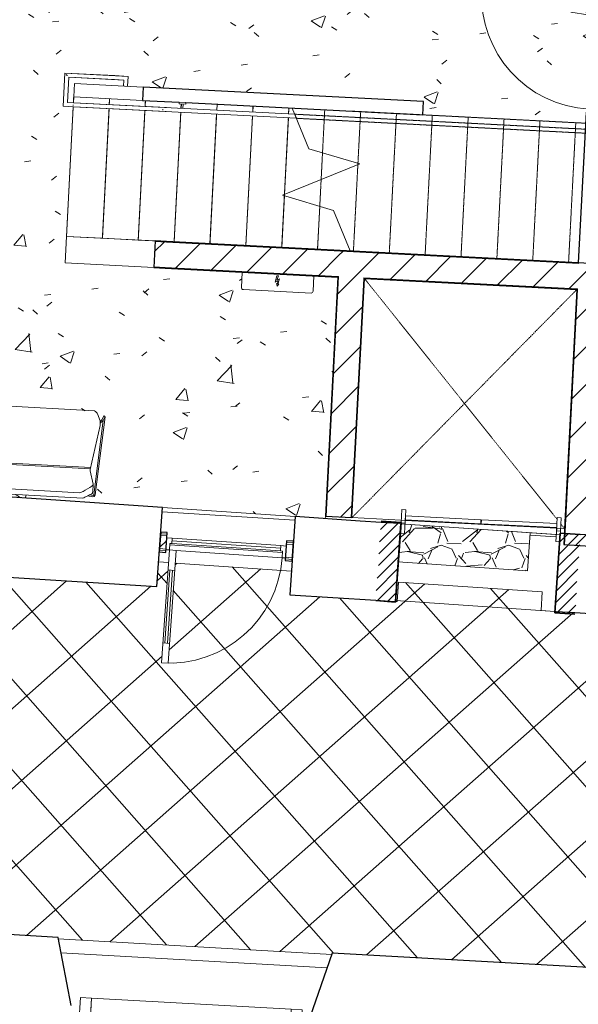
# Model space of a CAD drawing. Header units: millimetres. Extents: x 853417 to 929373, y -433185 to -369260.
# Tile 164 of 228: x 898548 to 902748, y -386906 to -379505. Entities that reach past the tile are written whole.
import ezdxf

# ---------------------------------------------------------------- set-up
doc = ezdxf.new("R2010")
doc.units = ezdxf.units.MM
doc.linetypes.add('__Kriipsjoon', pattern=[2, 1, -1])
doc.linetypes.add('Overhead', pattern=[3.96875, 2.38125, -1.5875])
for name, color, linetype, lineweight in [('E-ELEC-EQPM', 7, 'Continuous', 9), ('I-FURN', 7, 'Continuous', 9), ('KOKO-DETL-GENF', 7, 'Continuous', 9), ('KOKO-DOOR', 7, 'Continuous', 9), ('KOKO-FLOR', 7, 'Continuous', 9), ('KOKO-FLOR-HRAL', 7, 'Continuous', 9), ('KOKO-FLOR-PATT', 7, 'Continuous', 9), ('KOKO-GLAZ-CWMG', 7, 'Continuous', 9), ('KOKO-STRS', 7, 'Continuous', 9), ('KOKO-STRS-MBND', 7, 'Overhead', 9), ('KOKO-WALL', 7, 'Continuous', 9), ('KOKO-WALL-PATT', 7, 'Continuous', 25), ('KOKO_WALL', 7, 'Continuous', 9), ('KOKO_WINDOWS', 7, 'Continuous', 9)]:
    doc.layers.add(name, color=color, linetype=linetype, lineweight=lineweight)
doc.layers.add('KOKO-DETL', color=7, linetype='Continuous', lineweight=9, true_color=0x00a600)
pattern_1 = [(45, (463824.66, -1284242.16), (-141.421356, 141.421356), [])]
pattern_2 = [(228.92, (375569.126, 928468.094), (45.2275688, -39.4267298), [])]

# ---------------------------------------------------------------- blocks, each defined once
blk = doc.blocks.new('Ol_olev välissein 5 - VS-02-2537239-1 korrus_SA_kunstihanke plaan')
at = {"layer": 'KOKO-WALL', "lineweight": 25}
for p, q in [((415075.2, 890465.6), (414874.1, 888197.9)), ((414874.1, 888197.9), (415354.1, 888013.6)), ((415206.8, 886222.1), (414691.7, 886140.6)), ((414691.7, 886140.6), (414538.8, 884416.9))]:
    blk.add_line(p, q, dxfattribs=at)
at = {"layer": 'KOKO_WALL'}
blk.add_line((414984, 888155.7), (414808.7, 886159.1), dxfattribs=at)
blk = doc.blocks.new('Välisaken puit 5x4 - A-10a_proj-6591730-1 korrus_SA_kunstihanke plaan')
at = {"layer": 'KOKO_WINDOWS'}
for p, q in [((-751, 337.5), (-835, 337.5)), ((-835, 337.5), (-835, 143.5)), ((-751, 143.5), (-751, 337.5)), ((-751, 337.5), (-28, 337.5)), ((-28, 337.5), (-751, 337.5)), ((-751, 337.5), (-28, 337.5)), ((-28, 316.5), (-751, 316.5)), ((-751, 316.5), (-751, 272.5)), ((28, 337.5), (-28, 337.5)), ((-28, 337.5), (-28, 272.5)), ((-28, 272.5), (-28, 316.5)), ((28, 272.5), (28, 337.5)), ((28, 337.5), (751, 337.5)), ((751, 337.5), (28, 337.5)), ((28, 337.5), (751, 337.5)), ((751, 316.5), (28, 316.5)), ((28, 316.5), (28, 272.5)), ((835, 337.5), (751, 337.5)), ((751, 337.5), (751, 143.5)), ((751, 272.5), (751, 316.5)), ((835, 143.5), (835, 337.5)), ((-751, 272.5), (-28, 272.5)), ((751, 272.5), (-751, 272.5)), ((-751, 272.5), (-751, 143.5)), ((-28, 272.5), (28, 272.5)), ((28, 272.5), (751, 272.5)), ((751, 143.5), (751, 272.5)), ((-835, 143.5), (-751, 143.5)), ((-751, 143.5), (751, 143.5)), ((751, 143.5), (835, 143.5))]:
    blk.add_line(p, q, dxfattribs=at)
blk = doc.blocks.new('KOKO_Single - 900 x 2100mm TERAS-3999619-1 korrus_SA_kunstihanke plaan')
at = {"layer": 'KOKO-DOOR'}
for p, q in [((425, 930), (375, 930)), ((375, 930), (375, 80)), ((425, 80), (425, 930)), ((-425, 80), (-450, 80)), ((-425, 30), (-425, 80)), ((375, 80), (425, 80)), ((450, 80), (425, 80)), ((425, 80), (425, 30)), ((-410, 30), (-425, 30)), ((-410, -10), (-410, 30)), ((425, 30), (410, 30)), ((410, 30), (410, -10)), ((-450, -10), (-410, -10)), ((410, -10), (450, -10))]:
    blk.add_line(p, q, dxfattribs=at)
blk.add_arc((425, 80), 850, 90, 180, dxfattribs=at)
blk = doc.blocks.new('Ol_olev sisesein 10 - SS-01-3354396-1 korrus_SA_kunstihanke plaan')
at = {"layer": 'KOKO-WALL', "lineweight": 25}
for p, q in [((411855.5, 890862.3), (411786.5, 890121.9)), ((412374.9, 890101.6), (412441.4, 890807)), ((411786.5, 890121.9), (411776.4, 890013.3)), ((412361.6, 889960.8), (412374.9, 890101.6)), ((411776.1, 890011), (412360.8, 889952.3)), ((412360.8, 889952.3), (412361.4, 889958.6)), ((411664.1, 888808.9), (411650.8, 888666.8)), ((411664.8, 888816.2), (411664.4, 888812)), ((412248.1, 888757.6), (411664.8, 888816.2)), ((412234.1, 888608.2), (412247.6, 888751.2)), ((412247.9, 888755.2), (412248.1, 888757.6)), ((411650.8, 888666.8), (411636.3, 888511.1)), ((412173.2, 887963.2), (412234.1, 888608.2)), ((411636.3, 888511.1), (411587.2, 888022)), ((411587.2, 888022), (412173.2, 887963.2)), ((411487.2, 887027), (411294.9, 885112.5)), ((412079.4, 886967.6), (411487.2, 887027)), ((411718.8, 883143.9), (412079.4, 886967.6))]:
    blk.add_line(p, q, dxfattribs=at)
blk = doc.blocks.new('Door-Void_Open-instanceLOD 100 - 0762 x 2032mm-3629390-1 korrus_SA_kunstihanke plaan')
at = {"layer": 'KOKO-DOOR'}
h = blk.add_hatch(dxfattribs=at)
h.set_pattern_fill('FP_51', color=256, style=0, pattern_type=2)
h.set_pattern_definition(pattern_2)
h.paths.add_polyline_path([(-750, 300), (-750, 266.7), (-753.2, 233.3), (-750, 200), (-753.2, 150), (-746.8, 100), (-750, 66.7), (-746.8, 33.3), (-753.2, 0), (-750, -50), (-753.2, -100), (-750, -166.7), (-753.2, -200), (-750, -250), (-750, -300), (-600, -300), (-600, 300)], flags=0)
h = blk.add_hatch(dxfattribs=at)
h.set_pattern_fill('FP_51', color=256, style=0, pattern_type=2)
h.set_pattern_definition(pattern_2)
h.paths.add_polyline_path([(600, 300), (600, -300), (750, -300), (750, -250), (753.2, -200), (750, -166.7), (753.2, -100), (750, -50), (753.2, 0), (746.8, 33.3), (750, 66.7), (746.8, 100), (753.2, 150), (750, 200), (753.2, 233.3), (750, 266.7), (750, 300)], flags=0)
at = {"layer": 'KOKO-DETL-GENF', "lineweight": 35}
for p, q in [((-600, 300), (-750, 300)), ((-600, -300), (-600, 300)), ((750, 300), (600, 300)), ((600, 300), (600, -300)), ((-750, -300), (-600, -300)), ((600, -300), (750, -300))]:
    blk.add_line(p, q, dxfattribs=at)
at = {"layer": 'KOKO-DOOR'}
for p, q in [((600, 288.4), (-600, 288.4)), ((600, -288.4), (-600, -288.4))]:
    blk.add_line(p, q, dxfattribs=at)
blk = doc.blocks.new('Side_opening_ElevatorLift_Door_with_Call_buttons_9478 - kaubalift 1200-3629871-1 korrus_SA_kunstihanke plaan')
at = {"layer": 'KOKO-DOOR'}
for p, q in [((-569, 140), (-599, 140)), ((-599, 140), (-599, 40)), ((-569, 40), (-569, 140)), ((-1.5, 95), (-569, 95)), ((-569, 95), (-569, 65)), ((-1.5, 65), (-1.5, 95)), ((571, 95), (3.5, 95)), ((3.5, 95), (3.5, 65)), ((601, 140), (571, 140)), ((571, 140), (571, 40)), ((571, 65), (571, 95)), ((601, 40), (601, 140)), ((-569, 60), (-599, 60)), ((-599, 60), (-599, -40)), ((-599, 40), (-569, 40)), ((-569, 65), (-1.5, 65)), ((-569, -40), (-569, 60)), ((3.5, 65), (571, 65)), ((601, 60), (571, 60)), ((571, 60), (571, -40)), ((571, 40), (601, 40)), ((601, 23.1), (601, 60)), ((-599, -40), (-569, -40)), ((571, -40), (598.9, -40))]:
    blk.add_line(p, q, dxfattribs=at)
blk = doc.blocks.new('Electrical_Distribution_Legrand_Drivia-insulating-enclosures-for-electrical-panels-from-1-to-4-rows-of-18-modules_EN - JK10-3651346-1 korrus_SA_kunstihanke plaan')
at = {"layer": 'E-ELEC-EQPM'}
for p, q in [((270, 0), (-270, 0)), ((-270, 0), (-270, -115)), ((270, -115), (270, 0)), ((-19.1, -62.9), (-8.7, -14.3)), ((-0.1, -51.7), (-19.1, -62.9)), ((-8.7, -14.3), (4.8, -14.3)), ((-8.1, -71.6), (-1.8, -75.7)), ((-2.2, -91.7), (-8.1, -71.6)), ((4.8, -14.3), (-7.6, -46.8)), ((-7.6, -46.8), (12.1, -35.5)), ((-1.8, -75.7), (-0.1, -51.7)), ((12.1, -35.5), (2.9, -76.5)), ((-255, -130), (255, -130)), ((10.1, -74.8), (-2.2, -91.7)), ((2.9, -76.5), (10.1, -74.8))]:
    blk.add_line(p, q, dxfattribs=at)
for centre, start, end in [((-255, -115), 180, 270), ((255, -115), 270, 360)]:
    blk.add_arc(centre, 15, start, end, dxfattribs=at)
blk = doc.blocks.new('KOKO_Single - 900 x 2200 puitprofiil-V53-1 korrus_SA_kunstihanke plaan')
at = {"layer": 'KOKO-DOOR'}
for p, q in [((425, 905), (375, 905)), ((375, 905), (375, 55)), ((425, 55), (425, 905)), ((375, 755), (425, 755)), ((390, 755), (390, 205)), ((410, 205), (410, 755)), ((375, 205), (425, 205)), ((-425, 55), (-450, 55)), ((375, 55), (-425, 55)), ((-425, 5), (-425, 55)), ((-410, 5), (-425, 5)), ((-410, 5), (410, 5)), ((-410, -35), (-410, 5)), ((375, 55), (425, 55)), ((425, 5), (410, 5)), ((410, 5), (410, -35)), ((450, 55), (425, 55)), ((425, 55), (425, 5)), ((-450, -35), (-410, -35)), ((410, -35), (-410, -35)), ((410, -35), (450, -35))]:
    blk.add_line(p, q, dxfattribs=at)
blk.add_arc((425, 55), 850, 90, 180, dxfattribs=at)
blk = doc.blocks.new('Handrail Type - Handrail_Internal_-4780142-1 korrus_SA_kunstihanke plaan')
at = {"layer": 'KOKO-FLOR-HRAL'}
for p, q in [((408483.8, 887153.3), (408426, 886459.1)), ((408455.9, 886456.6), (408513.7, 887150.8)), ((408239.6, 886871.7), (408231.3, 886772)), ((408314.3, 886865.4), (408239.6, 886871.7)), ((408261.2, 886769.5), (408267, 886839.3)), ((408267, 886839.3), (408311.8, 886835.5)), ((408231.3, 886772), (408200.2, 886398.3)), ((408232.5, 886425.7), (408261.2, 886769.5)), ((408421.9, 886409.9), (408232.5, 886425.7)), ((408425.7, 886455.2), (408421.9, 886409.9)), ((408449.3, 886377.5), (408455.6, 886452.7)), ((408200.2, 886398.3), (408449.3, 886377.5))]:
    blk.add_line(p, q, dxfattribs=at)
at = {"layer": 'KOKO-FLOR-HRAL', "flags": 128}
blk.add_lwpolyline([(408494.9, 887124.6), (408498, 887124.3), (408501.2, 887125.3)], dxfattribs=at)
at = {"layer": 'KOKO-FLOR-HRAL'}
for points in [[(408212.2, 886408.4), (408212.5, 886408.7), (408213.2, 886409.3), (408214.2, 886410.2), (408215.3, 886411.1), (408216.3, 886412), (408217.4, 886412.9), (408218.5, 886413.8), (408219.5, 886414.7), (408220.2, 886415.3), (408220.5, 886415.5)], [(408444.5, 886453.3), (408443.2, 886453.4), (408441.9, 886453.4), (408440.6, 886453.5)]]:
    blk.add_open_spline(points, degree=3, dxfattribs=at)
blk = doc.blocks.new('Handrail Type - Handrail_Internal_-V94-1 korrus_SA_kunstihanke plaan')
at = {"layer": 'KOKO-FLOR-HRAL', "linetype": 'Overhead'}
for p, q in [((408728.3, 892736.3), (408543, 890513)), ((408755.7, 892703.9), (408572.9, 890510.5)), ((408977.4, 892715.6), (408728.3, 892736.3)), ((408945, 892688.2), (408755.7, 892703.9)), ((408971.2, 892640.8), (408977.4, 892715.6)), ((408564, 888115.2), (408941.3, 892643.3)), ((408595, 888126.6), (408971.2, 892640.8)), ((408941.3, 892643.3), (408945, 892688.2)), ((408572.9, 890510.5), (408543, 890513))]:
    blk.add_line(p, q, dxfattribs=at)
at = {"layer": 'KOKO-FLOR-HRAL'}
for p, q in [((408425.6, 886454.8), (408564, 888115.2)), ((408455.5, 886452.3), (408595, 888126.6)), ((408595, 888126.6), (408564, 888115.2)), ((408239.6, 886871.7), (408200.2, 886398.3)), ((408314.3, 886865.4), (408239.6, 886871.7)), ((408267, 886839.3), (408232.5, 886425.7)), ((408311.8, 886835.5), (408267, 886839.3)), ((408232.5, 886425.7), (408421.9, 886409.9)), ((408421.9, 886409.9), (408425.6, 886454.8)), ((408449.3, 886377.5), (408455.5, 886452.3)), ((408200.2, 886398.3), (408449.3, 886377.5))]:
    blk.add_line(p, q, dxfattribs=at)
blk = doc.blocks.new('M_Support - Metal - Circular - M_Support - Metal - Circular-4622437-1 korrus_SA_kunstihanke plaan')
at = {"layer": 'KOKO-FLOR-HRAL'}
for p, q in [((-25, 48), (-25, 60)), ((-25, 60), (25, 60)), ((25, 48), (-25, 48)), ((-6, 48), (-6, 15)), ((6, 48), (6, 15)), ((25, 60), (25, 48))]:
    blk.add_line(p, q, dxfattribs=at)
blk = doc.blocks.new('Rectangular Mullion - AL profiil 30 must-5355459-1 korrus_SA_kunstihanke plaan')
at = {"layer": 'KOKO-GLAZ-CWMG'}
for p, q in [((900524.2, -383509.3), (899676.2, -383451.2)), ((900511.3, -383478.3), (899693.2, -383422.3))]:
    blk.add_line(p, q, dxfattribs=at)
blk = doc.blocks.new('Aeon - SA-281-V35-1 korrus_SA_kunstihanke plaan')
at = {"layer": 'I-FURN'}
for p, q in [((-624.5, 299.1), (-666.9, -291.8)), ((-654.9, -263.8), (-614.6, 298)), ((-569.7, 308.6), (-610.1, 314.8)), ((-610.1, 304.4), (-584.9, 300.5)), ((533.5, 329.2), (-533.5, 329.2)), ((610.1, 314.8), (569.7, 308.6)), ((584.9, 300.5), (610.1, 304.4)), ((614.6, 298), (654.9, -263.8)), ((666.9, -291.8), (624.5, 299.1)), ((-605.8, 279.5), (-605.8, 218.7)), ((-507.4, 288.4), (507.4, 288.4)), ((605.8, 218.7), (605.8, 279.5)), ((-605.8, 218.7), (-576.8, 118.7)), ((576.8, 118.7), (605.8, 218.7)), ((-578.2, 110.3), (-633.4, -224.1)), ((580.7, 95), (-580.7, 95)), ((-579, 106), (578.9, 106)), ((-576.8, 118.7), (-578.2, 110.3)), ((578.2, 110.3), (576.8, 118.7)), ((633.4, -224.1), (578.2, 110.3)), ((-654.9, -263.8), (-665.3, -290.2)), ((-657.2, -295.9), (-645, -267.2)), ((-634.1, -241.6), (-654.9, -263.8)), ((-645, -267.2), (-632.3, -254.5)), ((-631.2, -258.8), (-610.6, -309.8)), ((610.6, -309.8), (631.2, -258.8)), ((632.3, -254.5), (645, -267.2)), ((654.9, -263.8), (634.1, -241.6)), ((645, -267.2), (657.2, -295.9)), ((654.9, -263.8), (665.3, -290.2)), ((-585, -331.3), (585, -331.3))]:
    blk.add_line(p, q, dxfattribs=at)
for centre, radius, start, end in [((-606.7, 297.8), 17.9, 162.8126, 175.90213), ((-608.6, 299.3), 15.6, 95.19301, 165.728), ((-608.7, 298.6), 5.95, 103.37858, 186.04388), ((608.6, 299.3), 15.6, 14.272, 84.80699), ((608.7, 298.6), 5.95, 353.95612, 76.62142), ((606.7, 297.8), 17.9, 4.09787, 17.1874), ((-588.5, 279.5), 17.2, 130.84666, 180), ((588.5, 279.5), 17.2, 0, 49.15334), ((-661.3, -292.2), 5.58, 175.90213, 318.09787), ((-660.5, -292.9), 5.5, 151.25009, 228.74991), ((-550.9, -236.4), 83.4, 171.5462, 195.59567), ((-550.9, -236.4), 83.4, 183.57093, 192.55999), ((550.9, -236.4), 83.4, 344.40433, 8.4538), ((550.9, -236.4), 83.4, 347.44001, 356.42907), ((661.3, -292.2), 5.58, 221.90213, 4.09787), ((660.5, -292.9), 5.5, 311.25009, 28.74991), ((-568.9, -286), 48, 209.65316, 250.44362), ((568.9, -286), 48, 289.55638, 330.34684)]:
    blk.add_arc(centre, radius, start, end, dxfattribs=at)
for centre, major_axis, ratio, start_param, end_param in [((-516.7, 224.7), (89.2, 4.5), 0.371307, 2.685854, 3.185448), ((-1024.9, 2369.9), (0, 2261), 0.573576, 3.477372, 3.530505), ((-477.6, 262.6), (65.7, 0.6), 0.445758, 2.038972, 2.575066), ((477.6, 263.2), (-65.7, 1.2), 0.438272, 3.708775, 4.247996), ((1024.9, 2369.9), (0, 2261), 0.573576, 2.752771, 2.805818), ((516.8, 225.1), (-89.1, 5), 0.370358, 3.099677, 3.599124)]:
    blk.add_ellipse(centre, major_axis=major_axis, ratio=ratio, start_param=start_param, end_param=end_param, dxfattribs=at)
for points in [[(-533.5, 329.2), (-544.5, 322.7), (-566.5, 310.1), (-588.7, 298.3), (-599.8, 292.5)], [(599.8, 292.5), (588.7, 298.3), (566.5, 310.1), (544.5, 322.7), (533.5, 329.2)]]:
    blk.add_open_spline(points, degree=3, dxfattribs=at)

msp = doc.modelspace()

# ---------------------------------------------------------------- hatches: boundary and pattern name
at = {"layer": 'KOKO-FLOR-PATT', "true_color": 0x800000}
h = msp.add_hatch(dxfattribs=at)
h.set_pattern_fill('FP_53', color=16, style=0, pattern_type=2)
h.set_pattern_definition([(50, (463824.66, -1284242.2), (1020.2314, -89.2587), [106.68, -1173.48]), (355, (463824.7, -1284242.2), (-197.3595, 1069.9184), [85.344, -938.784]), (100.451, (463909.7, -1284249.6), (822.879, 980.6534), [90.664, -997.304]), (46.184, (463824.7, -1283957.7), (1518.0426, -235.44), [160.02, -1760.22]), (96.636, (463951.2, -1283977.3), (1329.4548, 1385.5945), [135.996, -1495.957]), (351.184, (463824.7, -1283957.7), (1329.4686, 1385.582), [128.016, -1408.176]), (21, (463966.9, -1284028.8), (849.04104, -572.6854), [106.68, -1173.48]), (326, (463966.9, -1284028.8), (346.0922, 1031.4535), [85.344, -938.784]), (71.451, (464037.7, -1284076.5), (1195.1364, 458.7592), [90.664, -997.304]), (37.5, (463824.66, -1284242.16), (17.29661, 473.50845), [46.939, -880.466, 46.939, -1848.409]), (37.5, (463824.66, -1284242.16), (17.29661, 473.50845), [-974.344, -906.069, 46.939, -895.401]), (7.5, (463824.66, -1284242.16), (374.1906, 561.0112), [46.939, -496.418, 46.939, -1218.286]), (7.5, (463824.66, -1284242.16), (374.1906, 561.0112), [-590.296, -859.13, 46.939, -312.217]), (327.5, (463507.46, -1284242.16), (759.30883, -32.08159), [46.939, -308.661, -2581.656]), (327.5, (463507.46, -1284242.16), (759.30883, -32.08159), [-355.6, 46.939, -1062.533, -1472.184]), (327.5, (463507.46, -1284242.16), (759.30883, -32.08159), [-1465.072, 46.939, -1425.245]), (317.5, (463365.2, -1284242.16), (829.5239, 142.3898), [46.939, -415.341, 46.939, -1735.328]), (317.5, (463365.2, -1284242.16), (829.5239, 142.3898), [-509.219, -689.864, 46.939, -998.525])])
h.paths.add_polyline_path([(900845.9, -383256.2), (900940.4, -381440), (898889.9, -381333.7), (898950.4, -380160.2), (898875.6, -380154.3), (898888.8, -379906.7), (899362.7, -379931.6), (899360.6, -380006.1), (901584.6, -380120.6), (901579.5, -380220.5), (902802.3, -380283.5), (902849, -379377.4), (902020.1, -379334.7), (902022.7, -379284.8), (902851.6, -379327.4), (902957.1, -377277.4), (902128.2, -377234.7), (902130.8, -377184.8), (902959.7, -377227.4), (902976.8, -376895), (897814, -376623.1), (897791.2, -377220.3), (898390.8, -377243.1), (898384.6, -377467.3), (898385.8, -377478.1), (898381.1, -377496.9), (898356.4, -378204.8), (898356.9, -378215.4), (898352.8, -378239.3), (898348.8, -378403.6), (898350.1, -378414.4), (898345.5, -378429.4), (898327.2, -378911.4), (897727.6, -378888.6), (897712.6, -379282.7), (897865.2, -379288.5), (897841.1, -379919.1), (897653.5, -379912), (897538.4, -382929.8), (897698.1, -382940.7), (897701.2, -383040.7), (900618.6, -383240.6)], flags=0)
h.paths.add_polyline_path([(899154, -382538.4), (899154, -382524.4), (899166.3, -382513.4), (899180, -382485.4), (899189.5, -382490.1), (899114.4, -383077.7), (899104.6, -383076), (899176, -382517.3), (899154.5, -382538)], flags=0)
h.paths.add_polyline_path([(899109.5, -383088.2), (899106.4, -383081.9), (899111.9, -383085.2)], flags=0)
h.paths.add_polyline_path([(899106.4, -383090.5), (899106.4, -383085.2), (899109.5, -383088.2)], flags=0)
h.paths.add_polyline_path([(899102.9, -383092), (899103.4, -383085.7), (899104.6, -383091.3), (899103.3, -383091.8)], flags=0)
h.paths.add_polyline_path([(899021.9, -383102.7), (897956.5, -383043.4), (897921.5, -383020.9), (897877.2, -383023.6), (897881.4, -383014.4), (897906.8, -383011.9), (897892.3, -383003.1), (897887.1, -382989.8), (897890.5, -382929.1), (897924.9, -382830.8), (897887.8, -382468), (897891.6, -382450.9), (897915, -382401.1), (897924, -382391.1), (897931.4, -382385.6), (897941.8, -382381.1), (899114.4, -382448.7), (899119.8, -382451.7), (899128.1, -382459.5), (899134.3, -382469), (899152.9, -382528.5), (899153.7, -382541.4), (899148.6, -382572.4), (899076.8, -382894.9), (899100.1, -382996.4), (899096.8, -383057), (899090.1, -383069.7), (899076.8, -383077.3), (899100.1, -383083.5), (899101, -383092.3), (899096.8, -383092.1), (899055.9, -383085.7)], flags=0)
h.paths.add_polyline_path([(899111.9, -383085.2), (899109.5, -383080.5), (899113.5, -383081.7)], flags=0)
h.paths.add_polyline_path([(897877.2, -383023.8), (897873.8, -383021.9), (897879, -383017.7), (897877.2, -383023.5)], flags=0)
h.paths.add_polyline_path([(897873.8, -383021.9), (897871, -383019.3), (897877.2, -383016.1), (897875.3, -383019.3)], flags=0)
h.paths.add_polyline_path([(897871, -383019.3), (897871, -383015.1), (897873.8, -383016.3)], flags=0)
h.paths.add_polyline_path([(897869, -383016), (897869, -383012.1), (897873.7, -383013), (897871, -383014.7)], flags=0)
h.paths.add_polyline_path([(897867.3, -383008.3), (897857.8, -382416), (897868.3, -382413.8), (897880.9, -382444.6), (897890.3, -382455.1), (897887.3, -382467.5), (897868.3, -382444.6), (897877.2, -383007.7), (897868.3, -383008.3)], flags=0)
h.paths.add_polyline_path([(900739, -381559.9), (900225.8, -381533), (900217.1, -381525.5), (900215.4, -381517.9), (900221.3, -381403.1), (900760.6, -381430.8), (900754.7, -381545.7), (900749.8, -381556), (900742.9, -381559.6)], flags=0)
h.paths.add_polyline_path([(898951.9, -380130.3), (898959.4, -379985.5), (899328.9, -380004.5), (899328.9, -379959.4), (898916.7, -379938.2), (898907, -380128), (898950.4, -380130.2)], flags=0)
h.paths.add_polyline_path([(901527.6, -377964.5), (900969.8, -377931.2), (900996.8, -377478.2), (901554.6, -377511.5)], flags=0)
h = msp.add_hatch(dxfattribs=at)
h.set_pattern_fill('FP_76', color=16, style=0, pattern_type=2)
h.set_pattern_definition([(228.013, (464190.417, -1283734.163), (-4063.9829598, -4572.014467), [68.344, -6766.097]), (184.97, (464144.697, -1283784.963), (6095.99823513, 508.027554), [117.281, -11610.81]), (132.51, (464027.857, -1283795.123), (5079.95691105, -5588.039916), [82.696, -8186.944]), (267.274, (463829.737, -1283922.123), (507.9447392, 10160.002387), [106.801, -10573.287]), (292.834, (463824.657, -1284028.803), (-2540.03643264, 6095.9847919), [104.727, -10367.961]), (357.274, (463865.297, -1284125.323), (-10160.002387, 507.9447392), [106.801, -10573.287]), (37.694, (463971.977, -1284130.403), (-6604.02127243, -5079.97160186), [141.239, -13982.623]), (72.255, (464083.737, -1284044.043), (3556.06437323, 11175.9797744), [133.344, -13201.051]), (121.43, (464124.377, -1283917.043), (-4064.0504509, 6603.96887513), [107.163, -10609.109]), (175.236, (464068.497, -1283825.603), (5587.9970301, -508.0348587), [122.343, -5994.788]), (222.397, (463946.577, -1283815.443), (-6096.0427929, -5587.9536466), [158.216, -15663.355]), (138.814, (464332.657, -1283927.203), (-3555.9964414, 3048.0045093), [54.001, -5346.113]), (171.469, (464292.017, -1283891.643), (6603.995273, -1016.0269474), [102.736, -10170.928]), (225, (464190.4, -1283876.4), (6e-14, -507.99965), [71.842, -646.578]), (203.199, (464154.86, -1283815.44), (2539.993042, 1016.0190098), [38.688, -3830.124]), (291.801, (464119.3, -1283830.68), (-507.9893454, 1524.0036), [54.713, -2680.951]), (30.964, (464139.62, -1283881.48), (1523.995908, 1016.006283), [88.864, -2873.26]), (161.565, (464215.82, -1283835.76), (1015.999514, -508.001207), [64.257, -1542.18]), (16.39, (463824.657, -1283830.683), (5079.9875845, 1524.040597), [90.018, -8911.765]), (70.346, (463911.017, -1283805.283), (-2032.0175836, -5587.9942875), [75.52, -7476.443]), (293.199, (464215.82, -1283734.16), (-1016.0190098, 2539.993042), [77.376, -3791.437]), (343.61, (464246.297, -1283805.283), (-5079.9875845, 1524.040597), [90.018, -8911.765]), (339.444, (463824.657, -1284145.643), (-2540.00121, 1015.9982522), [86.807, -4253.547]), (294.775, (463905.937, -1284176.123), (-2539.9866047, 5588.0062943), [72.734, -7200.719]), (66.801, (464220.9, -1284242.16), (1016.0190098, 2539.993042), [77.376, -3791.437]), (17.354, (464251.377, -1284171.043), (-6604.0013705, -2031.9970425), [85.157, -8430.475]), (69.444, (463971.977, -1284242.163), (-1015.9982522, -2540.00121), [43.404, -4296.951]), (101.31, (464190.42, -1284242.16), (-508.002412, 2031.99947), [25.903, -2564.399]), (165.964, (464185.34, -1284216.76), (1524.001923, -507.993364), [104.727, -1989.811]), (186.009, (464083.737, -1284191.363), (5079.99949136, 507.9993476), [97.053, -9608.273]), (303.69, (464139.62, -1283927.2), (-507.99879, 1016.00085), [73.265, -1758.355]), (353.157, (464180.257, -1283988.163), (8635.9960294, -1016.03441764), [127.911, -12663.202]), (60.945, (464307.257, -1284003.403), (-2032.0253048, -3555.9858834), [52.302, -5177.878]), (90, (464332.66, -1283957.7), (-508, 508), [30.48, -477.52]), (120.256, (464073.577, -1284176.123), (2031.9722066, -3556.0150845), [70.573, -6986.788]), (48.013, (464038.017, -1284115.163), (4063.9829598, 4572.014467), [136.689, -6697.752]), (0, (464129.46, -1284013.56), (508, 508), [132.08, -375.92]), (325.305, (464261.537, -1284013.563), (-5080.0093663, 3555.98659), [80.322, -7951.863]), (254.055, (464327.58, -1284059.28), (-507.986121, -2032.0034696), [73.966, -3624.33]), (207.646, (464307.257, -1284130.403), (-9651.99768124, -5080.0033046), [120.429, -11922.493]), (175.426, (464200.577, -1284186.283), (-6603.9996056, 508.0093874), [127.406, -12613.17])])
h.paths.add_polyline_path([(902365.4, -383648.1), (902385.3, -383361.7), (901445.6, -383297.3), (901441.8, -383368.7), (901411.9, -383367.1), (901409.3, -383372.9), (901395, -383580.9), (902148.6, -383633)], flags=0)
h = msp.add_hatch(dxfattribs=at)
h.set_pattern_fill('FP_54', color=16, style=0, pattern_type=2)
h.set_pattern_definition([(41.429, (903344.1, -385203.14), (-297.76, 337.4), []), (131.429, (903344.1, -385203.14), (-337.4, -297.76), [])])
h.paths.add_polyline_path([(905022.5, -387251.8), (905024.3, -387241.5), (905063.6, -387241.5), (905228.9, -386766.3), (906671.3, -386848.3), (906563.8, -385627.5), (905541.2, -385717.6), (905536.8, -385667.8), (906559.3, -385575.6), (906437.5, -384193.8), (904477.2, -384070.7), (904488.7, -383886.9), (903665.4, -383835.5), (903616, -384607.9), (903568.2, -384605), (903615.5, -383832.4), (903590.5, -383830.8), (903578.6, -384015.4), (902468, -383946.1), (902476.8, -383806), (901395.3, -383731.9), (901385.2, -383878.6), (900578.3, -383828.2), (900590.6, -383649.1), (899716.9, -383589.3), (899665.3, -384342.5), (899615.4, -384339.1), (899667, -383585.8), (899592.9, -383580.8), (899580.2, -383765.9), (897648.1, -383645.4), (897625.8, -383722), (897433.1, -383715.8), (897418.1, -383959.8), (898384.4, -384014.7), (898381.9, -384059.7), (897415.3, -384004.8), (897298.4, -385911.2), (898273.5, -385966.6), (898271, -386011.5), (897295.7, -385956.1), (897292.9, -386037.3), (897284, -386195.3), (897521.3, -386208.8), (897525.5, -386328.7), (898836.4, -386403.1), (898838.4, -386413.7), (900894.9, -386530.5), (900898.5, -386520.3), (903171.4, -386649.4), (903267.6, -387153), (903323.6, -387155.8), (903323.6, -387166.3), (905017.6, -387251.6)], flags=0)
at = {"layer": 'KOKO-WALL-PATT', "lineweight": 9, "true_color": 0x787878}
h = msp.add_hatch(dxfattribs=at)
h.set_pattern_fill('FP_10', color=8, style=0, pattern_type=2)
h.set_pattern_definition(pattern_1)
h.paths.add_polyline_path([(899642.5, -381367.4), (899652.2, -381177.7), (899565.9, -381173.2), (899556.2, -381363)], flags=0)
h = msp.add_hatch(dxfattribs=at)
h.set_pattern_fill('FP_10', color=8, style=0, pattern_type=2)
h.set_pattern_definition(pattern_1)
h.paths.add_polyline_path([(900940.7, -381435), (900950.5, -381245.2), (899652.3, -381177.7), (899642.4, -381367.4), (899973.7, -381384.7)], flags=0)
h = msp.add_hatch(dxfattribs=at)
h.set_pattern_fill('FP_10', color=8, style=0, pattern_type=2)
h.set_pattern_definition(pattern_1)
h.paths.add_polyline_path([(903592.1, -381573), (903601.8, -381383.3), (900950.5, -381245.2), (900940.7, -381435), (903587.1, -381572.7)], flags=0)
h = msp.add_hatch(dxfattribs=at)
h.set_pattern_fill('FP_10', color=8, style=0, pattern_type=2)
h.set_pattern_definition(pattern_1)
h.paths.add_polyline_path([(901041.6, -383247.7), (901135.4, -381445.1), (900945.7, -381435.3), (900851.8, -383237.8)], flags=0)
h = msp.add_hatch(dxfattribs=at)
h.set_pattern_fill('FP_10', color=8, style=0, pattern_type=2)
h.set_pattern_definition(pattern_1)
h.paths.add_polyline_path([(902834, -383461.2), (902933, -381538.7), (902743.2, -381528.8), (902644.2, -383451.3), (902763.1, -383457.5)], flags=0)
h = msp.add_hatch(dxfattribs=at)
h.set_pattern_fill('FP_8', color=8, style=0, pattern_type=2)
h.set_pattern_definition([(45, (463824.66, -1284242.16), (-212.13203, 212.13203), []), (135, (463824.66, -1284242.16), (-212.13203, -212.13203), [])])
h.paths.add_polyline_path([(900597.4, -383549.4), (900604.2, -383449.6), (900553.6, -383446.1), (900546.8, -383545.9)], flags=0)
h.paths.add_polyline_path([(899648.9, -383484.4), (899655.7, -383384.6), (899606.6, -383381.2), (899599.7, -383481)], flags=0)

# ---------------------------------------------------------------- linework, layer by layer
at = {"layer": 'KOKO-DETL', "color": 8, "linetype": '__Kriipsjoon', "true_color": 0x808080}
for p, q in [((901140.1, -381450.4), (902589, -383260.7)), ((902737.2, -381533.5), (901046.6, -383247.9)), ((902617.2, -383295.9), (902644.6, -383330.1))]:
    msp.add_line(p, q, dxfattribs=at)
at = {"layer": 'KOKO-FLOR', "color": 254, "true_color": 0xcccccc}
for p, q in [((898951.9, -380130.3), (898954.2, -380085.3)), ((898900.2, -381133.9), (898950.4, -380160.2))]:
    msp.add_line(p, q, dxfattribs=at)
at = {"layer": 'KOKO-FLOR', "color": 7, "true_color": 0xf4f4f4}
msp.add_line((898954.2, -380085.3), (899471, -380111.9), dxfattribs=at)
at = {"layer": 'KOKO-FLOR'}
for p, q in [((901579.5, -380220.5), (902802.3, -380283.5)), ((902644.4, -383331.1), (902738, -381533.6)), ((899620.9, -383172.2), (900618.6, -383240.6)), ((899618.8, -383203.2), (900616.8, -383266.9)), ((900845.9, -383256.2), (900846.8, -383237.6)), ((901046.6, -383247.9), (901417.1, -383267.2)), ((902583.1, -383375.2), (901445.6, -383297.3)), ((901447, -383268.8), (902585.5, -383328.1)), ((902615.5, -383329.6), (902644.4, -383331.1)), ((902365.4, -383648.1), (902385.3, -383361.7)), ((902384, -383379.6), (902582.2, -383392.3)), ((899667, -383585.8), (899592.9, -383580.8)), ((900590.6, -383649.1), (899716.9, -383589.3)), ((901395, -383580.9), (902365.4, -383648.1)), ((901395.3, -383731.9), (901385.2, -383878.6)), ((902476.8, -383806), (901395.3, -383731.9)), ((902468, -383946.1), (902476.8, -383806)), ((901385.2, -383878.6), (901374.7, -383877.9)), ((902572.3, -383952.7), (902468, -383946.1)), ((898838.4, -386413.7), (900894.9, -386530.5))]:
    msp.add_line(p, q, dxfattribs=at)
at = {"layer": 'KOKO-STRS'}
for p, q in [((898954.2, -380085.3), (898951.9, -380130.3)), ((899223.9, -380099.2), (899221.5, -380144.2)), ((899493.5, -380113.1), (899491.2, -380158)), ((899762.5, -380139), (899760.8, -380171.9)), ((900032.8, -380140.9), (900030.5, -380185.8)), ((898950.4, -380160.2), (898900.2, -381133.9)), ((899220, -380174.1), (899169.9, -381147.8)), ((899489.6, -380188), (899439.5, -381161.7)), ((899759.3, -380201.9), (899709.1, -381175.6)), ((900028.9, -380215.8), (899978.8, -381189.5)), ((900302.4, -380154.7), (900300.1, -380199.7)), ((900572.1, -380168.6), (900569.8, -380213.6)), ((900298.6, -380229.6), (900248.4, -381203.4)), ((900568.2, -380243.5), (900538.6, -380818.7)), ((900825, -380506.2), (900814.7, -380706.8)), ((901091.3, -380585.6), (901090.8, -380595)), ((900538.1, -380828), (900518.1, -381217.2)), ((900804.4, -380907.5), (900787.7, -381231.1)), ((899652.5, -381172.7), (899709.1, -381175.6)), ((899709.1, -381175.6), (899978.8, -381189.5)), ((899978.8, -381189.5), (900248.4, -381203.4)), ((900248.4, -381203.4), (900518.1, -381217.2)), ((900518.1, -381217.2), (900787.7, -381231.1)), ((900787.7, -381231.1), (901032.2, -381243.7))]:
    msp.add_line(p, q, dxfattribs=at)
at = {"layer": 'KOKO-STRS', "linetype": 'Overhead'}
for p, q in [((898954.2, -380085.3), (898951.9, -380130.3)), ((899223.9, -380099.2), (899221.5, -380144.2)), ((899493.5, -380113.1), (899491.2, -380158)), ((899762.5, -380139), (899760.8, -380171.9)), ((900032.8, -380140.9), (900030.5, -380185.8)), ((898950.4, -380160.2), (898900.2, -381133.9)), ((899220, -380174.1), (899169.9, -381147.8)), ((899489.6, -380188), (899439.5, -381161.7)), ((899759.3, -380201.9), (899709.1, -381175.6)), ((900028.9, -380215.8), (899978.8, -381189.5)), ((900302.4, -380154.7), (900300.1, -380199.7)), ((900572.1, -380168.6), (900569.8, -380213.6)), ((900298.6, -380229.6), (900248.4, -381203.4)), ((900568.2, -380243.5), (900538.6, -380818.7)), ((900825, -380506.2), (900814.7, -380706.8)), ((901091.3, -380585.6), (901090.8, -380595)), ((900538.1, -380828), (900518.1, -381217.2)), ((900804.4, -380907.5), (900787.7, -381231.1))]:
    msp.add_line(p, q, dxfattribs=at)
at = {"layer": 'KOKO-STRS', "color": 254, "true_color": 0xcccccc}
for p, q in [((899158.1, -380095.8), (899223.9, -380099.2)), ((898900.2, -381133.9), (899169.9, -381147.8)), ((899169.9, -381147.8), (899439.5, -381161.7)), ((899439.5, -381161.7), (899652.5, -381172.7))]:
    msp.add_line(p, q, dxfattribs=at)
at = {"layer": 'KOKO-STRS-MBND', "linetype": 'Continuous'}
for p, q in [((900720.9, -380475.1), (900597.2, -380169.9)), ((901104.4, -380589.5), (900720.9, -380475.1)), ((900525.1, -380824.2), (901104.4, -380589.5)), ((900908.6, -380938.5), (900525.1, -380824.2)), ((901032.2, -381243.7), (900908.6, -380938.5))]:
    msp.add_line(p, q, dxfattribs=at)
at = {"layer": 'KOKO-STRS-MBND'}
for p, q in [((900841.7, -380182.5), (900825, -380506.2)), ((900841.7, -380182.5), (900825, -380506.2)), ((901029.9, -380192.2), (905156, -380404.6)), ((901111.4, -380196.4), (901091.3, -380585.6)), ((901111.4, -380196.4), (901091.3, -380585.6)), ((901381, -380210.3), (901327, -381258.9)), ((901381, -380210.3), (901327, -381258.9)), ((901650.6, -380224.2), (901596.6, -381272.8)), ((901650.6, -380224.2), (901596.6, -381272.8)), ((901920.3, -380238), (901866.3, -381286.7)), ((901920.3, -380238), (901866.3, -381286.7)), ((902189.9, -380251.9), (902135.9, -381300.5)), ((902189.9, -380251.9), (902135.9, -381300.5)), ((902459.6, -380265.8), (902405.6, -381314.4)), ((902459.6, -380265.8), (902405.6, -381314.4)), ((902729.2, -380279.7), (902675.2, -381328.3)), ((902729.2, -380279.7), (902675.2, -381328.3)), ((901090.8, -380595), (901057.4, -381245)), ((901090.8, -380595), (901057.4, -381245)), ((900814.7, -380706.8), (900804.4, -380907.5)), ((900814.7, -380706.8), (900804.4, -380907.5)), ((900538.6, -380818.7), (900538.1, -380828)), ((900538.6, -380818.7), (900538.1, -380828)), ((901032.2, -381243.7), (905102, -381453.2))]:
    msp.add_line(p, q, dxfattribs=at)
at = {"layer": 'KOKO-WALL'}
for p, q in [((898954.2, -380085.3), (898959.4, -379985.5)), ((898959.4, -379985.5), (899476.1, -380012.1)), ((898889.9, -381333.7), (898900.2, -381133.9)), ((898900.2, -381133.9), (899566.2, -381168.2)), ((899565.9, -381173.2), (899652.2, -381177.7)), ((902753, -381339.1), (899652.3, -381177.7)), ((899555.9, -381368), (898889.9, -381333.7)), ((899556.2, -381363), (899642.5, -381367.4)), ((900940.7, -381435), (899642.4, -381367.4)), ((900851.8, -383237.8), (900945.7, -381435.3)), ((900945.7, -381435.3), (900940.7, -381435)), ((901041.6, -383247.7), (901135.1, -381450.1)), ((901135.4, -381445.1), (901135.1, -381450.1)), ((902743.2, -381528.8), (901135.4, -381445.1)), ((902644.2, -383451.3), (902743, -381533.8)), ((902743.2, -381528.8), (902743, -381533.8)), ((899655.7, -383384.6), (899606.6, -383381.2)), ((899656.6, -383372.1), (899607.4, -383368.8)), ((899648.9, -383484.4), (899599.7, -383481)), ((900604.2, -383449.6), (900553.6, -383446.1)), ((900605.1, -383437.1), (900554.5, -383433.7)), ((899648, -383496.8), (899598.9, -383493.5)), ((900596.6, -383561.8), (900545.9, -383558.4)), ((900597.4, -383549.4), (900546.8, -383545.9))]:
    msp.add_line(p, q, dxfattribs=at)
at = {"layer": 'KOKO-WALL', "lineweight": 25}
for p, q in [((899476.1, -380012.1), (899471, -380111.9)), ((901584.6, -380120.6), (899476.1, -380012.1)), ((899471, -380111.9), (899746.8, -380126.1)), ((899796.7, -380128.7), (901579.5, -380220.5)), ((901579.5, -380220.5), (901584.6, -380120.6)), ((902806.6, -380201.3), (902748.3, -381333.8)), ((899566.2, -381168.2), (899555.9, -381368)), ((899652.5, -381172.7), (899566.2, -381168.2)), ((902748.3, -381333.8), (899652.6, -381172.7)), ((899555.9, -381368), (899642.2, -381372.4)), ((899642.2, -381372.4), (900940.4, -381440)), ((900940.4, -381440), (900846.8, -383237.6)), ((901046.6, -383247.9), (901140.1, -381450.4)), ((901140.1, -381450.4), (902738, -381533.6)), ((902738, -381533.6), (902639.3, -383451)), ((900846.8, -383237.6), (901046.6, -383247.9)), ((899608.3, -383356.3), (899598, -383505.9)), ((899657.4, -383359.7), (899608.3, -383356.3)), ((899647.2, -383509.3), (899657.4, -383359.7)), ((900555.3, -383421.2), (900545.1, -383570.8)), ((900606, -383424.7), (900555.3, -383421.2)), ((900595.7, -383574.3), (900606, -383424.7)), ((902639.3, -383451), (902839, -383461.4)), ((899598, -383505.9), (899647.2, -383509.3)), ((900545.1, -383570.8), (900595.7, -383574.3))]:
    msp.add_line(p, q, dxfattribs=at)

# ---------------------------------------------------------------- block references
at = {"layer": 'E-ELEC-EQPM', "rotation": 357.0527441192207}
msp.add_blockref('Electrical_Distribution_Legrand_Drivia-insulating-enclosures-for-electrical-panels-from-1-to-4-rows-of-18-modules_EN - JK10-3651346-1 korrus_SA_kunstihanke plaan', (900491, -381416.9), dxfattribs=at)
at = {"layer": 'I-FURN', "rotation": 176.8159091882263}
msp.add_blockref('Aeon - SA-281-V35-1 korrus_SA_kunstihanke plaan', (898507.5, -382744.4), dxfattribs=at)
at = {"layer": 'KOKO-DOOR'}
for name, p, rotation in [('KOKO_Single - 900 x 2100mm TERAS-3999619-1 korrus_SA_kunstihanke plaan', (902929.6, -379757), 87.05274411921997), ('Side_opening_ElevatorLift_Door_with_Call_buttons_9478 - kaubalift 1200-3629871-1 korrus_SA_kunstihanke plaan', (902012.2, -383358.3), 357.0203290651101), ('Door-Void_Open-instanceLOD 100 - 0762 x 2032mm-3629390-1 korrus_SA_kunstihanke plaan', (901993.5, -383623.9), 176.0796838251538), ('KOKO_Single - 900 x 2200 puitprofiil-V53-1 korrus_SA_kunstihanke plaan', (900101.3, -383465.3), 176.0796838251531)]:
    msp.add_blockref(name, p, dxfattribs=dict(at, rotation=rotation))
at = {"layer": 'KOKO-FLOR-HRAL'}
for name, p, rotation in [('Handrail Type - Handrail_Internal_-V94-1 korrus_SA_kunstihanke plaan', (0, 0), 271.815909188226), ('Handrail Type - Handrail_Internal_-4780142-1 korrus_SA_kunstihanke plaan', (0, 0), 271.815909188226), ('M_Support - Metal - Circular - M_Support - Metal - Circular-4622437-1 korrus_SA_kunstihanke plaan', (899768.7, -380187.3), 357.052744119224)]:
    msp.add_blockref(name, p, dxfattribs=dict(at, rotation=rotation))
at = {"layer": 'KOKO-GLAZ-CWMG'}
msp.add_blockref('Rectangular Mullion - AL profiil 30 must-5355459-1 korrus_SA_kunstihanke plaan', (0, 0), dxfattribs=at)
at = {"layer": 'KOKO_WALL', "rotation": 271.815909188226}
for name in ['Ol_olev välissein 5 - VS-02-2537239-1 korrus_SA_kunstihanke plaan', 'Ol_olev sisesein 10 - SS-01-3354396-1 korrus_SA_kunstihanke plaan']:
    msp.add_blockref(name, (0, 0), dxfattribs=at)
at = {"layer": 'KOKO_WINDOWS', "rotation": 176.8316023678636}
msp.add_blockref('Välisaken puit 5x4 - A-10a_proj-6591730-1 korrus_SA_kunstihanke plaan', (899846.3, -386758.5), dxfattribs=at)

doc.saveas('drawing.dxf')
